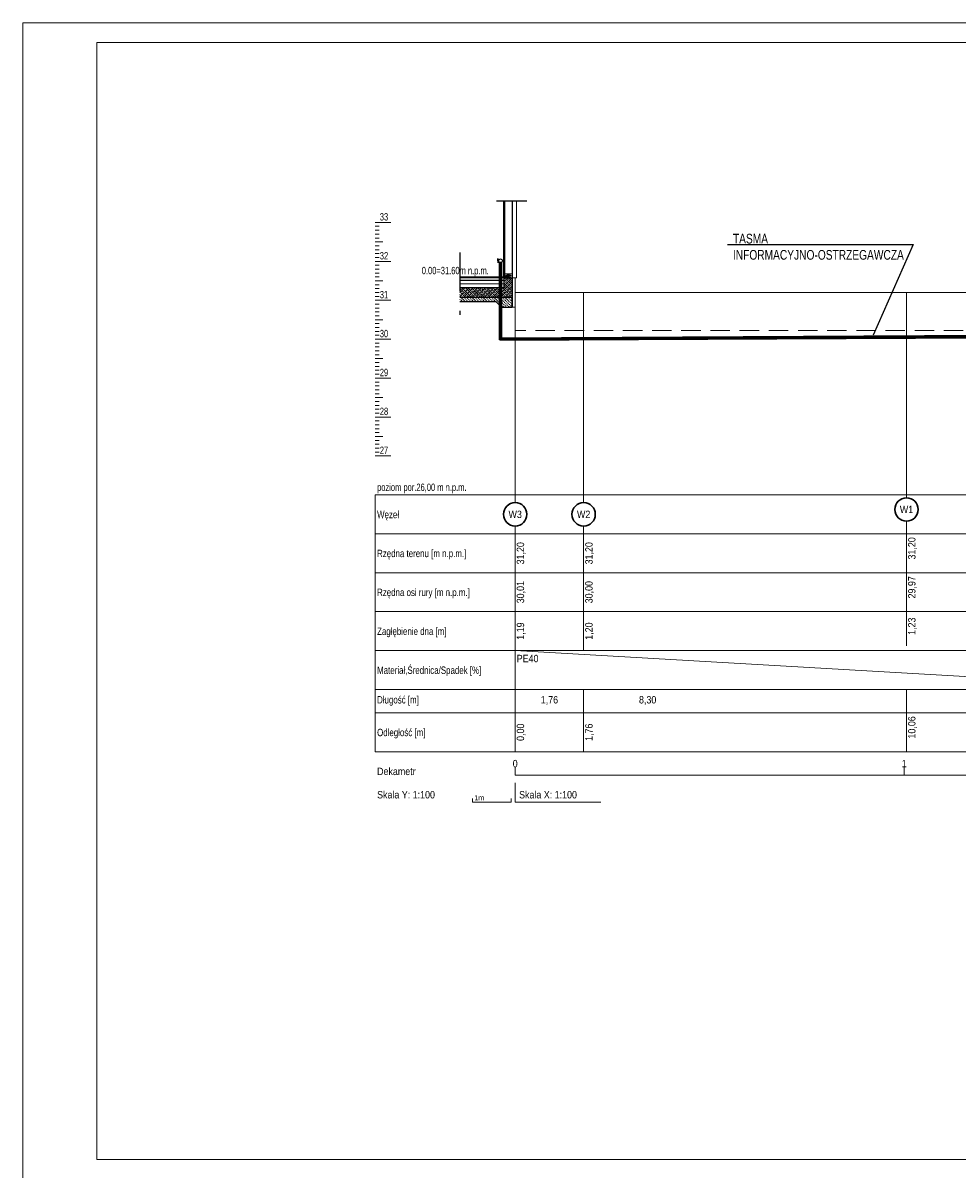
# Model space of a CAD drawing. Extents: x -13.3 to 28.7, y -18.4 to 41.
# Tile 3 of 4: x -13.3 to 10.7, y 11.5 to 41. Entities that reach past the tile are written whole.
import ezdxf
from ezdxf.enums import TextEntityAlignment as Align

# ---------------------------------------------------------------- set-up
doc = ezdxf.new("R2010")
doc.units = 0
doc.header["$MEASUREMENT"] = 0
for name, pattern in [('DASHDOT', [1, 0.5, -0.25, 0, -0.25]), ('DASHED', [0.75, 0.5, -0.25]), ('HIDDEN', [0.375, 0.25, -0.125])]:
    doc.linetypes.add(name, pattern=pattern)
doc.layers.get('0').update_dxf_attribs({"color": 1, "linetype": 'CONTINUOUS'})
for name, color, linetype, lineweight in [('A--tabelka rysunku', 7, 'CONTINUOUS', 0), ('p-- przekrój-drew', 106, 'CONTINUOUS', 20), ('p--ilolzacja liniowa', 7, 'CONTINUOUS', 0), ('p--przekrój-cienki', 2, 'CONTINUOUS', 5), ('p--płyta GK', 2, 'CONTINUOUS', 0), ('p--zero budynku', 1, 'CONTINUOUS', 9)]:
    doc.layers.add(name, color=color, linetype=linetype, lineweight=lineweight)
doc.layers.add('p--przekrój szraf', color=9, linetype='CONTINUOUS')
doc.styles.add('1-50', font='arial.ttf', dxfattribs={"width": 0.75, "height": 12.5})
doc.styles.get("Standard").update_dxf_attribs({"font": '-0,125'})
doc.linetypes.add('LINIA17', pattern='A,1e-05,[146,RODZLIN.shx,S=0.03819,R=0,X=0,Y=-0.13482],-1.52796', length=1.52797)

msp = doc.modelspace()

# ---------------------------------------------------------------- hatches: boundary and pattern name
at = {"layer": 'p--przekrój szraf'}
h = msp.add_hatch(dxfattribs=at)
h.set_pattern_fill('ANSI33', color=0, scale=0.3, style=0)
h.set_pattern_definition([(45, (-752.38002, 326.1244), (-0.0530330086, 0.0530330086), []), (45, (-752.326986, 326.1244), (-0.0530330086, 0.0530330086), [0.0375, -0.01875])])
h.paths.add_polyline_path([(-0.704, 33.923), (-0.704, 34.433), (-0.899, 34.433), (-0.899, 34.173), (-2.044, 34.173), (-2.044, 33.923)])
at = {"layer": 'p--przekrój szraf', "linetype": 'Continuous', "lineweight": 5}
h = msp.add_hatch(dxfattribs=at)
h.set_pattern_fill('03-BETON', color=0, scale=0.1, style=0)
h.set_pattern_definition([(135, (-497.63941, 201.877823), (-0.0530330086, -0.0176776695), [0.015, -0.02, 0.015])])
h.paths.add_polyline_path([(-1.124, 33.823), (-0.974, 33.673), (-0.704, 33.673), (-0.704, 33.923), (-2.044, 33.923), (-2.044, 33.823)])

# ---------------------------------------------------------------- linework, layer by layer
at = {"linetype": 'DASHDOT', "ltscale": 2}
for p, q in [((-1.105, 36.408), (-0.321, 36.408)), ((-2.044, 35.08), (-2.044, 33.09))]:
    msp.add_line(p, q, dxfattribs=at)
at = {"color": 0, "lineweight": 15}
for p, q in [((-4.224, 35.853), (-3.824, 35.853)), ((-4.224, 35.753), (-4.124, 35.753)), ((-4.224, 35.653), (-4.124, 35.653)), ((-4.224, 35.553), (-4.124, 35.553)), ((-4.224, 35.453), (-4.124, 35.453)), ((-4.224, 35.353), (-4.024, 35.353)), ((-4.224, 35.253), (-4.124, 35.253)), ((-4.224, 35.153), (-4.124, 35.153)), ((-4.224, 35.053), (-4.124, 35.053)), ((-4.224, 34.953), (-4.124, 34.953)), ((-4.224, 34.853), (-3.824, 34.853)), ((-4.224, 34.753), (-4.124, 34.753)), ((-4.224, 34.653), (-4.124, 34.653)), ((-4.224, 34.553), (-4.124, 34.553)), ((-4.224, 34.453), (-4.124, 34.453)), ((-4.224, 34.353), (-4.024, 34.353)), ((-4.224, 34.253), (-4.124, 34.253)), ((-4.224, 34.153), (-4.124, 34.153)), ((-4.224, 34.053), (-4.124, 34.053)), ((-4.224, 33.953), (-4.124, 33.953)), ((-0.624, 34.053), (1.136, 34.053)), ((-0.624, 34.053), (1.136, 34.053)), ((-0.624, 34.053), (-0.624, 29.103)), ((1.136, 34.053), (4.426, 34.053)), ((1.136, 34.053), (4.426, 34.053)), ((1.136, 34.053), (1.136, 29.103)), ((4.426, 34.053), (16.146, 34.053)), ((4.426, 34.053), (16.146, 34.053)), ((9.436, 34.053), (9.436, 29.228)), ((9.436, 34.053), (9.436, 29.103)), ((-4.224, 33.853), (-3.824, 33.853)), ((-4.224, 33.753), (-4.124, 33.753)), ((-4.224, 33.653), (-4.124, 33.653)), ((-4.224, 33.553), (-4.124, 33.553)), ((-4.224, 33.453), (-4.124, 33.453)), ((-4.224, 33.353), (-4.024, 33.353)), ((-4.224, 33.253), (-4.124, 33.253)), ((-4.224, 33.153), (-4.124, 33.153)), ((-4.224, 33.053), (-4.124, 33.053)), ((-4.224, 32.953), (-4.124, 32.953)), ((-4.224, 32.853), (-3.824, 32.853)), ((-4.224, 32.753), (-4.124, 32.753)), ((9.436, 32.523), (9.436, 32.773)), ((-4.224, 32.653), (-4.124, 32.653)), ((-4.224, 32.553), (-4.124, 32.553)), ((-4.224, 32.453), (-4.124, 32.453)), ((-0.624, 32.373), (-0.624, 32.623)), ((1.136, 32.382), (1.136, 32.632)), ((-4.224, 32.353), (-4.024, 32.353)), ((-4.224, 32.253), (-4.124, 32.253)), ((-4.224, 32.153), (-4.124, 32.153)), ((-4.224, 32.053), (-4.124, 32.053)), ((-4.224, 31.953), (-4.124, 31.953)), ((-4.224, 31.853), (-3.824, 31.853)), ((-4.224, 31.753), (-4.124, 31.753)), ((-4.224, 31.653), (-4.124, 31.653)), ((-4.224, 31.553), (-4.124, 31.553)), ((-4.224, 31.453), (-4.124, 31.453)), ((-4.224, 31.353), (-4.024, 31.353)), ((-4.224, 31.253), (-4.124, 31.253)), ((-4.224, 31.153), (-4.124, 31.153)), ((-4.224, 31.053), (-4.124, 31.053)), ((-4.224, 30.953), (-4.124, 30.953)), ((-4.224, 30.853), (-3.824, 30.853)), ((-4.224, 30.753), (-4.124, 30.753)), ((-4.224, 30.653), (-4.124, 30.653)), ((-4.224, 30.553), (-4.124, 30.553)), ((-4.224, 30.453), (-4.124, 30.453)), ((-4.224, 30.353), (-4.024, 30.353)), ((-4.224, 30.253), (-4.124, 30.253)), ((-4.224, 30.153), (-4.124, 30.153)), ((-4.224, 30.053), (-4.124, 30.053)), ((-4.224, 29.953), (-4.124, 29.953)), ((-4.224, 29.853), (-3.824, 29.853)), ((9.436, 28.978), (9.436, 29.228)), ((-0.624, 28.853), (-0.624, 29.103)), ((1.136, 28.853), (1.136, 29.103)), ((9.436, 28.978), (9.436, 28.778)), ((-4.224, 28.853), (-0.624, 28.853)), ((-4.224, 28.853), (-4.224, 22.253)), ((-0.624, 28.853), (-0.624, 28.653)), ((-0.624, 28.853), (16.646, 28.853)), ((1.136, 28.853), (1.136, 28.653)), ((-0.624, 28.053), (-0.624, 27.853)), ((1.136, 28.053), (1.136, 27.853)), ((9.436, 28.178), (9.436, 27.978)), ((9.436, 26.978), (9.436, 27.978)), ((-4.224, 27.853), (-0.624, 27.853)), ((-0.624, 26.853), (-0.624, 27.853)), ((-0.624, 27.853), (16.646, 27.853)), ((1.136, 26.853), (1.136, 27.853)), ((-4.224, 26.853), (-0.624, 26.853)), ((-0.624, 25.853), (-0.624, 26.853)), ((-0.624, 26.853), (16.639, 26.853)), ((1.136, 25.853), (1.136, 26.853)), ((9.436, 25.978), (9.436, 26.978)), ((9.436, 24.978), (9.436, 25.978)), ((-4.224, 25.853), (-0.624, 25.853)), ((-0.624, 24.853), (-0.624, 25.853)), ((-0.624, 25.853), (16.646, 25.853)), ((1.136, 24.853), (1.136, 25.853)), ((-4.224, 24.853), (-0.624, 24.853)), ((-0.624, 24.853), (16.646, 23.853)), ((-0.624, 23.853), (-0.624, 24.853)), ((-0.624, 24.853), (16.646, 24.853)), ((-4.224, 23.853), (-0.624, 23.853)), ((-0.624, 23.253), (-0.624, 23.853)), ((-0.624, 23.853), (16.646, 23.853)), ((1.136, 23.253), (1.136, 23.853)), ((9.436, 23.253), (9.436, 23.853)), ((-4.224, 23.253), (-0.624, 23.253)), ((-0.624, 22.253), (-0.624, 23.253)), ((-0.624, 23.253), (16.646, 23.253)), ((1.136, 22.253), (1.136, 23.253)), ((9.436, 22.253), (9.436, 23.253)), ((-4.224, 22.253), (-0.624, 22.253)), ((-0.624, 22.253), (16.646, 22.253)), ((-0.624, 21.653), (-0.624, 21.853)), ((9.376, 21.653), (9.376, 21.853)), ((-0.624, 21.653), (16.646, 21.653)), ((-0.624, 21.453), (-0.624, 20.953)), ((-1.724, 20.953), (-1.724, 21.053)), ((-0.724, 20.953), (-1.724, 20.953)), ((-0.724, 21.053), (-0.724, 20.953)), ((-0.624, 20.953), (1.576, 20.953))]:
    msp.add_line(p, q, dxfattribs=at)
at = {"linetype": 'ByBlock'}
for p, q in [((4.834, 35.287), (9.607, 35.287)), ((9.607, 35.287), (8.58, 32.96)), ((-1.066, 34.869), (-1.066, 34.927)), ((-1.066, 34.927), (-1.066, 34.812)), ((-1.047, 34.869), (-1.066, 34.869))]:
    msp.add_line(p, q, dxfattribs=at)
at = {"color": 5, "lineweight": 40}
for p, q in [((-1.015, 34.825), (-1.015, 32.834)), ((-0.983, 34.825), (-0.983, 32.874)), ((16.187, 32.923), (-1.015, 32.834)), ((16.186, 32.963), (-0.983, 32.874))]:
    msp.add_line(p, q, dxfattribs=at)
at = {"color": 4, "linetype": 'DASHED', "lineweight": 20}
msp.add_line((16.146, 33.084), (-0.623, 33.073), dxfattribs=at)
at = {"linetype": 'ByBlock'}
msp.add_circle((-0.999, 34.869), 0.0476, dxfattribs=at)
at = {"color": 6, "lineweight": 30}
for centre in [(-0.624, 28.353), (1.136, 28.353), (9.436, 28.478)]:
    msp.add_circle(centre, 0.3, dxfattribs=at)
at = {"layer": 'A--tabelka rysunku', "linetype": 'Continuous'}
for points in [[(-13.279, 11.279), (28.721, 11.279), (28.721, 40.979), (-13.279, 40.979)], [(-11.379, 11.779), (28.221, 11.779), (28.221, 40.479), (-11.379, 40.479)]]:
    msp.add_lwpolyline(points, close=True, dxfattribs=at)
at = {"layer": 'p-- przekrój-drew', "color": 0, "ltscale": 3}
for p, q in [((-0.704, 33.923), (-0.704, 36.408)), ((-0.692, 36.408), (-0.692, 34.433)), ((-0.592, 36.408), (-0.592, 34.433)), ((-0.899, 34.533), (-0.704, 34.483)), ((-0.704, 34.533), (-0.899, 34.483)), ((-0.899, 34.483), (-0.704, 34.433)), ((-0.704, 34.483), (-0.899, 34.433)), ((-2.044, 34.373), (-0.909, 34.373)), ((-2.044, 34.173), (-0.899, 34.173)), ((-0.592, 34.433), (-0.704, 34.433)), ((-2.044, 33.923), (-0.704, 33.923)), ((-2.044, 33.923), (-0.904, 33.923))]:
    msp.add_line(p, q, dxfattribs=at)
at = {"layer": 'p-- przekrój-drew', "color": 0, "ltscale": 35}
for points in [[(-0.704, 34.483), (-0.899, 34.483), (-0.899, 34.533), (-0.704, 34.533)], [(-0.704, 34.433), (-0.899, 34.433), (-0.899, 34.483), (-0.704, 34.483)]]:
    msp.add_lwpolyline(points, close=True, dxfattribs=at)
at = {"layer": 'p-- przekrój-drew', "color": 0, "linetype": 'Continuous', "lineweight": 0, "ltscale": 5, "const_width": 0.005}
msp.add_lwpolyline([(-2.044, 33.923), (-0.704, 33.923), (-0.704, 34.433), (-0.899, 34.433), (-0.899, 34.173), (-2.044, 34.173)], dxfattribs=at)
at = {"layer": 'p--ilolzacja liniowa', "color": 0, "linetype": 'LINIA17', "lineweight": 0}
msp.add_line((-0.893, 34.417), (-0.893, 36.408), dxfattribs=at)
at = {"layer": 'p--ilolzacja liniowa', "color": 0, "linetype": 'LINIA17', "lineweight": 0, "ltscale": 5}
for p, q in [((-2.044, 34.365), (-0.909, 34.365)), ((-2.044, 34.18), (-0.909, 34.18)), ((-0.913, 34.433), (-0.913, 34.173)), ((-0.696, 34.417), (-0.696, 33.673))]:
    msp.add_line(p, q, dxfattribs=at)
msp.add_lwpolyline([(-0.909, 34.417), (-0.691, 34.417)], dxfattribs=at)
at = {"layer": 'p--przekrój szraf', "color": 0, "linetype": 'HIDDEN', "ltscale": 35}
msp.add_lwpolyline([(-2.044, 33.823), (-1.124, 33.823), (-0.974, 33.673), (-0.704, 33.673), (-0.704, 33.923), (-2.044, 33.923)], dxfattribs=at)
at = {"layer": 'p--przekrój-cienki', "color": 0, "linetype": 'Continuous', "ltscale": 35}
for p, q in [((-2.044, 34.453), (-0.804, 34.453)), ((-2.044, 34.433), (-0.704, 34.433)), ((-2.044, 34.273), (-0.899, 34.273)), ((-0.624, 34.433), (-0.624, 33.673))]:
    msp.add_line(p, q, dxfattribs=at)
msp.add_lwpolyline([(-0.704, 33.673), (-0.624, 33.673)], dxfattribs=at)
at = {"layer": 'p--płyta GK', "color": 0, "ltscale": 35}
for p, q in [((-0.923, 36.408), (-0.923, 34.433)), ((-0.911, 36.408), (-0.911, 34.433))]:
    msp.add_line(p, q, dxfattribs=at)

# ---------------------------------------------------------------- texts
at = {"color": 0, "lineweight": 15}
for s, height, width, p in [('33', 0.19, 0.7, (-4.104, 35.903)), ('32', 0.19, 0.7, (-4.104, 34.903)), ('0.00=31.60m n.p.m.', 0.19, 0.7, (-3.026, 34.522)), ('31', 0.19, 0.7, (-4.104, 33.903)), ('30', 0.19, 0.7, (-4.104, 32.903)), ('29', 0.19, 0.7, (-4.104, 31.903)), ('28', 0.19, 0.7, (-4.104, 30.903)), ('27', 0.19, 0.7, (-4.104, 29.903)), ('poziom por.26,00 m n.p.m.', 0.19, 0.7, (-4.174, 28.953)), ('Węzeł', 0.19, 0.8, (-4.174, 28.253)), ('Rzędna terenu [m n.p.m.]', 0.19, 0.8, (-4.174, 27.253)), ('Rzędna osi rury [m n.p.m.]', 0.19, 0.8, (-4.174, 26.253)), ('Zagłębienie dna [m]', 0.19, 0.8, (-4.174, 25.253)), ('PE40', 0.19, 0.9, (-0.584, 24.553)), ('Materiał,Średnica/Spadek [%]', 0.19, 0.8, (-4.174, 24.253)), ('Długość [m]', 0.19, 0.8, (-4.174, 23.493)), ('Odległość [m]', 0.19, 0.8, (-4.174, 22.653)), ('Dekametr', 0.19, 0.9, (-4.174, 21.653)), ('Skala Y: 1:100', 0.19, 0.9, (-4.174, 21.053)), ('Skala X: 1:100', 0.19, 0.9, (-0.524, 21.053)), ('1m', 0.133, 0.9, (-1.674, 21.003))]:
    msp.add_text(s, height=height, dxfattribs=dict(at, width=width)).set_placement(p)
at = {"color": 6, "lineweight": 30, "width": 0.9}
for s, p in [('W1', (9.436, 28.383)), ('W3', (-0.624, 28.258)), ('W2', (1.136, 28.258))]:
    msp.add_text(s, height=0.19, dxfattribs=at).set_placement(p, align=Align.CENTER)
at = {"color": 0, "lineweight": 15, "width": 0.9}
for s, p in [('31,20', (9.666, 27.478)), ('31,20', (-0.394, 27.353)), ('31,20', (1.366, 27.353)), ('30,01', (-0.394, 26.353)), ('30,00', (1.366, 26.353)), ('29,97', (9.666, 26.478)), ('1,23', (9.666, 25.478)), ('1,19', (-0.394, 25.353)), ('1,20', (1.366, 25.353)), ('10,06', (9.666, 22.878)), ('0,00', (-0.394, 22.753)), ('1,76', (1.366, 22.753))]:
    msp.add_text(s, height=0.19, rotation=90, dxfattribs=at).set_placement(p, align=Align.CENTER)
for s, p in [('1,76', (0.256, 23.493)), ('8,30', (2.781, 23.493)), ('0', (-0.624, 21.853)), ('1', (9.376, 21.853))]:
    msp.add_text(s, height=0.19, dxfattribs=at).set_placement(p, align=Align.CENTER)
at = {"layer": 'p--zero budynku', "color": 0, "insert": (4.973, 35.562), "char_height": 0.25, "width": 4.14832, "attachment_point": 1, "style": '1-50'}
msp.add_mtext('TASMA INFORMACYJNO-OSTRZEGAWCZA', dxfattribs=at)

doc.saveas('drawing.dxf')
